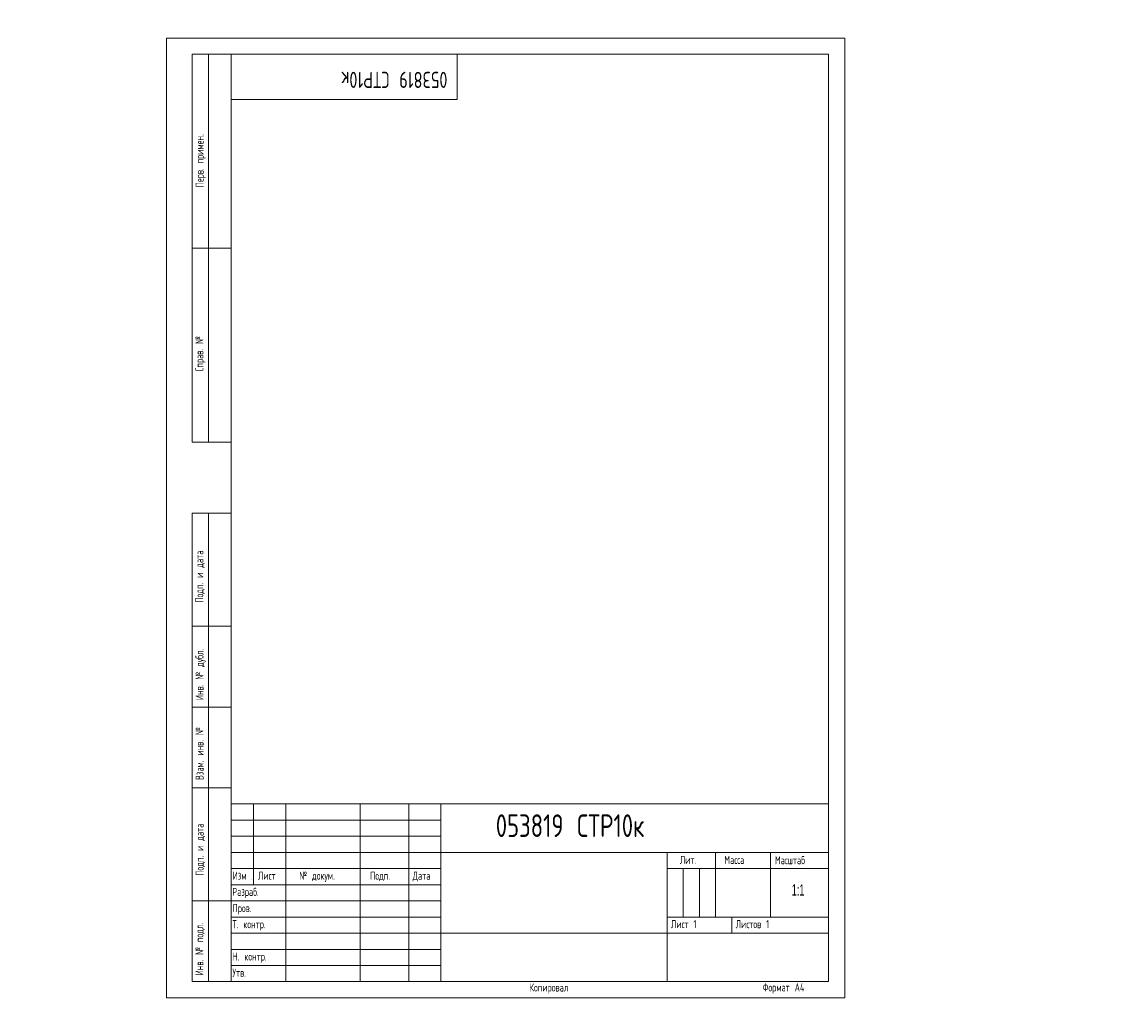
# Model space of a CAD drawing. Header units: millimetres. Extents: x -45 to 399, y -3 to 495.
# Tile 1 of 9: x -45 to 297, y -3 to 302. Entities that reach past the tile are written whole.
import ezdxf

# ---------------------------------------------------------------- set-up
doc = ezdxf.new("R2010")
doc.units = ezdxf.units.MM
doc.layers.add('ОСЕВЫЕ', color=7, linetype='Continuous')
doc.styles.add('SLDTEXTSTYLE0', font='TXT', dxfattribs={"width": 0.7, "bigfont": 'bigfont'})
doc.styles.add('SLDTEXTSTYLE1', font='TXT', dxfattribs={"width": 0.605})
doc.styles.add('SLDTEXTSTYLE2', font='TXT', dxfattribs={"width": 0.605, "bigfont": 'bigfont'})
doc.styles.add('SLDTEXTSTYLE3', font='TXT', dxfattribs={"width": 0.582204, "bigfont": 'bigfont'})
doc.styles.add('SLDTEXTSTYLE4', font='TXT', dxfattribs={"width": 0.582204})

# ---------------------------------------------------------------- blocks, each defined once
blk = doc.blocks.new('SW_NOTE_0')
at = {"color": 0, "linetype": 'Continuous', "lineweight": 0, "attachment_point": 1}
for s, insert, char_height, style in [('\\M+18449\\M+18478\\M+1847D', (0, 3.22), 2.5, 'SLDTEXTSTYLE3'), ('.', (5.69, 2.32), 1.59, 'SLDTEXTSTYLE4')]:
    blk.add_mtext(s, dxfattribs=dict(at, insert=insert, char_height=char_height, style=style))

msp = doc.modelspace()

# ---------------------------------------------------------------- linework, layer by layer
at = {"color": 7, "linetype": 'Continuous', "lineweight": 15}
for p, q in [((8, 172), (8, 292)), ((20, 292), (8, 292)), ((8, 172), (8, 292)), ((13, 172), (13, 292)), ((13, 172), (13, 292)), ((20, 292), (20, 5)), ((205, 292), (20, 292)), ((20, 292), (20, 5)), ((90, 278), (90, 292)), ((205, 5), (205, 292)), ((20, 278), (90, 278)), ((8, 232), (20, 232)), ((20, 232), (8, 232)), ((8, 172), (20, 172)), ((8, 5), (8, 150)), ((8, 150), (20, 150)), ((13, 5), (13, 150)), ((20, 115), (8, 115)), ((20, 90), (8, 90)), ((20, 65), (8, 65)), ((20, 60), (205, 60)), ((20, 60), (20, 5)), ((27, 35), (27, 60)), ((37, 60), (37, 5)), ((60, 60), (60, 5)), ((75, 60), (75, 5)), ((85, 60), (85, 5)), ((85, 45), (205, 45)), ((155, 45), (155, 5)), ((170, 45), (170, 25)), ((187, 45), (187, 25)), ((20, 40), (85, 40)), ((155, 40), (205, 40)), ((20, 35), (85, 35)), ((8, 30), (20, 30)), ((155, 25), (205, 25)), ((175, 25), (175, 20)), ((85, 20), (205, 20)), ((8, 5), (20, 5)), ((20, 5), (205, 5))]:
    msp.add_line(p, q, dxfattribs=at)
at = {"color": 7, "linetype": 'Continuous', "lineweight": 0}
for p, q in [((20, 55), (85, 55)), ((20, 50), (85, 50)), ((20, 45), (85, 45)), ((160, 40), (160, 25)), ((165, 40), (165, 25)), ((20, 30), (85, 30)), ((20, 25), (85, 25)), ((20, 20), (85, 20)), ((20, 15), (85, 15)), ((20, 10), (85, 10))]:
    msp.add_line(p, q, dxfattribs=at)
at = {"layer": 'ОСЕВЫЕ', "lineweight": 0}
for p, q in [((0, 297), (210, 297)), ((0, 297), (0, 0)), ((210, 297), (210, 0)), ((0, 0), (210, 0))]:
    msp.add_line(p, q, dxfattribs=at)

# ---------------------------------------------------------------- block references
at = {"color": 7, "linetype": 'Continuous', "lineweight": 0}
msp.add_blockref('SW_NOTE_0', (20.52, 35.82), dxfattribs=at)

# ---------------------------------------------------------------- texts
at = {"color": 7, "linetype": 'Continuous', "lineweight": 0, "attachment_point": 1}
for s, insert, char_height, rotation, style in [('\\M+18450\\M+18475\\M+18482\\M+18472. \\M+18481\\M+18482\\M+18479\\M+1847D\\M+18475\\M+1847E.', (9.03, 250.83), 2.5, 90, 'SLDTEXTSTYLE2'), ('053819 \\M+18452\\M+18453\\M+1845110\\M+1847B', (86.99, 281.6), 5, 180, 'SLDTEXTSTYLE0'), ('\\M+18452\\M+18481\\M+18482\\M+18470\\M+18472. \\M+18782', (8.94, 193.84), 2.5, 90, 'SLDTEXTSTYLE2'), ('\\M+18450\\M+18480\\M+18474\\M+18481. \\M+18479 \\M+18474\\M+18470\\M+18484\\M+18470', (8.93, 122.3), 2.5, 90, 'SLDTEXTSTYLE2'), ('\\M+18449\\M+1847E\\M+18472. \\M+18782 \\M+18474\\M+18485\\M+18471\\M+1847C.', (9, 92.12), 2.5, 90, 'SLDTEXTSTYLE2'), ('\\M+18442\\M+18478\\M+18470\\M+1847D. \\M+18479\\M+1847E\\M+18472. \\M+18782', (9.01, 67.4), 2.5, 90, 'SLDTEXTSTYLE2'), ('\\M+18450\\M+18480\\M+18474\\M+18481. \\M+18479 \\M+18474\\M+18470\\M+18484\\M+18470', (9.03, 37.79), 2.5, 90, 'SLDTEXTSTYLE2'), ('\\M+18449\\M+1847E\\M+18472. \\M+18782 \\M+18481\\M+18480\\M+18474\\M+1847C.', (8.94, 6.96), 2.5, 90, 'SLDTEXTSTYLE2')]:
    msp.add_mtext(s, dxfattribs=dict(at, insert=insert, char_height=char_height, rotation=rotation, style=style))
at = {"color": 7, "linetype": 'Continuous', "lineweight": 0}
for s, insert, char_height, attachment_point, style in [('053819 \\M+18452\\M+18453\\M+1845110\\M+1847B', (101.96, 56.78), 7, 1, 'SLDTEXTSTYLE0'), ('\\M+1844C\\M+18479\\M+18484.', (158.95, 43.93), 2.5, 1, 'SLDTEXTSTYLE2'), ('\\M+1844D\\M+18470\\M+18483\\M+18483\\M+18470', (172.7, 43.93), 2.5, 1, 'SLDTEXTSTYLE2'), ('\\M+1844D\\M+18470\\M+18483\\M+1848A\\M+18484\\M+18470\\M+18471', (188.37, 43.84), 2.5, 1, 'SLDTEXTSTYLE2'), ('\\M+1844C\\M+18479\\M+18483\\M+18484', (28.33, 39.04), 2.5, 1, 'SLDTEXTSTYLE2'), ('\\M+18782 \\M+18474\\M+18480\\M+1847B\\M+18485\\M+1847D.', (41.11, 39.06), 2.5, 1, 'SLDTEXTSTYLE2'), ('\\M+18450\\M+18480\\M+18474\\M+18481.', (63.06, 39.04), 2.5, 1, 'SLDTEXTSTYLE2'), ('\\M+18444\\M+18470\\M+18484\\M+18470', (76.24, 39.05), 2.5, 1, 'SLDTEXTSTYLE2'), ('\\M+18451\\M+18470\\M+18478\\M+18482\\M+18470\\M+18471.', (20.42, 34.03), 2.5, 1, 'SLDTEXTSTYLE2'), ('1:1', (195.55, 35.13), 3.5, 2, 'SLDTEXTSTYLE1'), ('\\M+18450\\M+18482\\M+18480\\M+18472.', (20.47, 29.01), 2.5, 1, 'SLDTEXTSTYLE2'), ('\\M+18453. \\M+1847B\\M+18480\\M+1847E\\M+18484\\M+18482.', (20.47, 24.02), 2.5, 1, 'SLDTEXTSTYLE2'), ('\\M+1844C\\M+18479\\M+18483\\M+18484 1', (156.18, 24.05), 2.5, 1, 'SLDTEXTSTYLE2'), ('\\M+1844C\\M+18479\\M+18483\\M+18484\\M+18480\\M+18472 1', (176.24, 24.04), 2.5, 1, 'SLDTEXTSTYLE2'), ('\\M+1844E. \\M+1847B\\M+18480\\M+1847E\\M+18484\\M+18482.', (20.46, 14.02), 2.5, 1, 'SLDTEXTSTYLE2'), ('\\M+18454\\M+18484\\M+18472.', (20.45, 9.01), 2.5, 1, 'SLDTEXTSTYLE2'), ('\\M+1844B\\M+18480\\M+18481\\M+18479\\M+18482\\M+18480\\M+18472\\M+18470\\M+1847C', (112.4, 4.44), 2.5, 1, 'SLDTEXTSTYLE2'), ('\\M+18455\\M+18480\\M+18482\\M+1847D\\M+18470\\M+18484 \\M+184404', (184.58, 4.46), 2.5, 1, 'SLDTEXTSTYLE2')]:
    msp.add_mtext(s, dxfattribs=dict(at, insert=insert, char_height=char_height, attachment_point=attachment_point, style=style))

doc.saveas('drawing.dxf')
